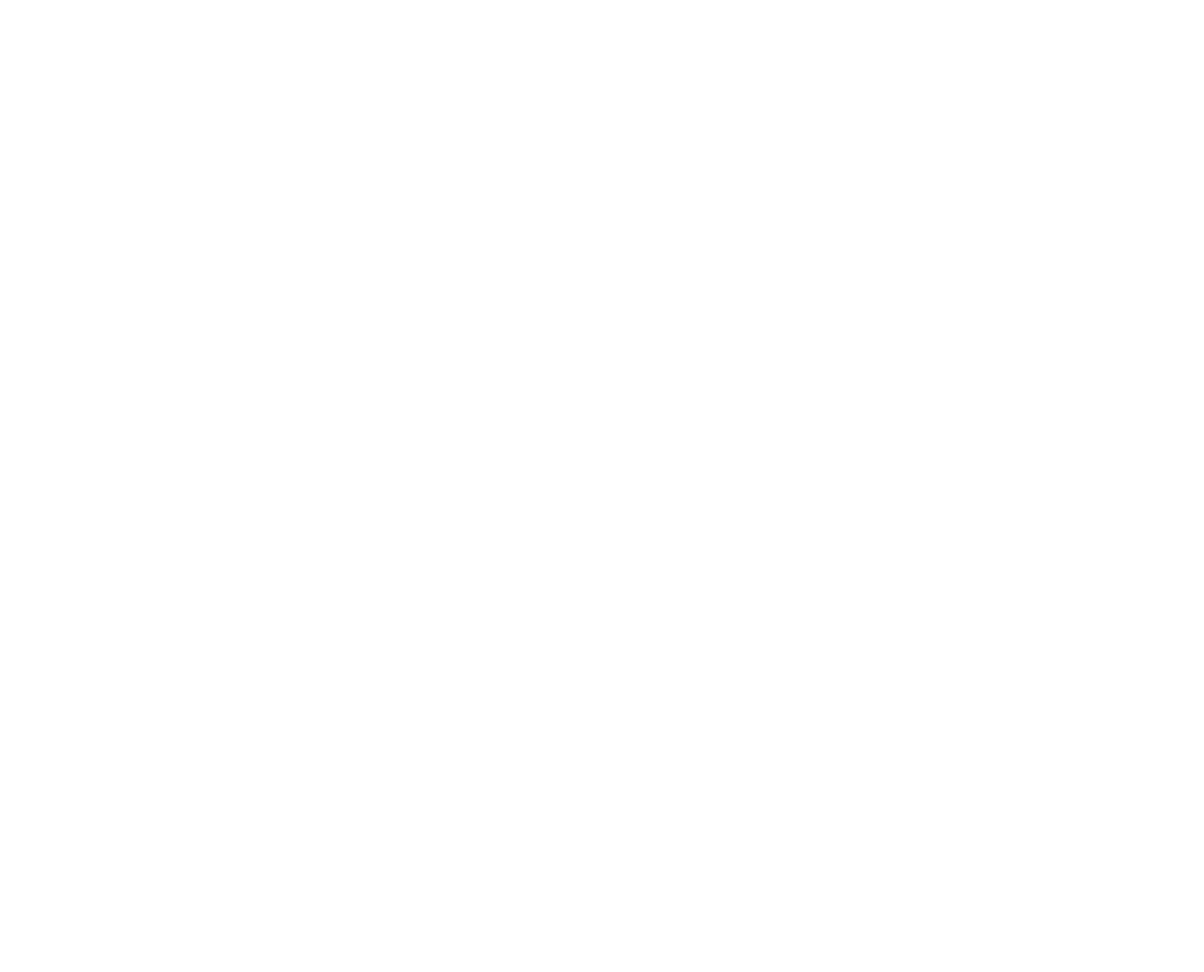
# Model space of a CAD drawing. Header units: millimetres. Extents: x -45008 to 28023, y 751 to 7011.
# Tile 6 of 6: x 21559 to 28023, y 1314 to 6480. Entities that reach past the tile are written whole.
import ezdxf

# ---------------------------------------------------------------- set-up
doc = ezdxf.new("R2010")
doc.units = ezdxf.units.MM
doc.layers.add('Wymiarowanie', color=84, linetype='Continuous', lineweight=13)
doc.styles.add('arial', font='arial.ttf')

msp = doc.modelspace()

# ---------------------------------------------------------------- texts
at = {"layer": 'Wymiarowanie', "attachment_point": 1, "style": 'arial'}
for s, insert, char_height, width in [('\\pi138.23;PIERŚCIEŃ\\P\\pi40.292;WYRÓWNUJĄCY', (17146.393, 6464.13), 50, 641.97546), ('\\pi213.01;PŁYTA \\P\\pi42.304;PRZYKRYWOWA', (17142.493, 6249.803), 50, 641.97546), ('\\pi213.01;PŁYTA \\P\\pi42.304;PRZYKRYWOWA', (14124.597, 6120.157), 50, 641.97546), ('\\pi138.23;PIERŚCIEŃ\\P\\pi78.321;ODCIĄŻAJĄCY', (17146.393, 6054.961), 50, 641.97546), ('\\pi226.8;KRĄG\\P\\pi206.94;DN 800', (14124.597, 5661.771), 50, 641.97546), ('\\pi171.12;STOPNIE \\P\\pi168.33;ŻELIWNE\\P\\pi-5.0866;ANTYPOŚLIZGOWE', (14136.027, 5205.01), 50, 641.97546), ('\\pi54.659;PRZEKRÓJ C-C\\P\\pi88.08;{\\H0.75x;kineta przepływowa}', (17281.527, 5188.062), 80, 922.14245), ('\\pi54.659;PRZEKRÓJ D-D\\P\\pi88.08;{\\H0.75x;kineta połączeniowa}', (19726.915, 5176.779), 80, 922.14245), ('\\pi213.01;PŁYTA \\P\\pi71.397;PRZEJŚCIOWA', (13941.593, 4829.518), 50, 641.97546), ('\\pi226.8;KRĄG\\P\\pi187.51;DN 1000\\PDN 1200', (13941.872, 4224.027), 50, 641.97546), ('\\pi213.01;PŁYTA \\P\\pi42.304;PRZYKRYWOWA', (13941.593, 1448.058), 50, 641.97546)]:
    msp.add_mtext(s, dxfattribs=dict(at, insert=insert, char_height=char_height, width=width))

doc.saveas('drawing.dxf')
